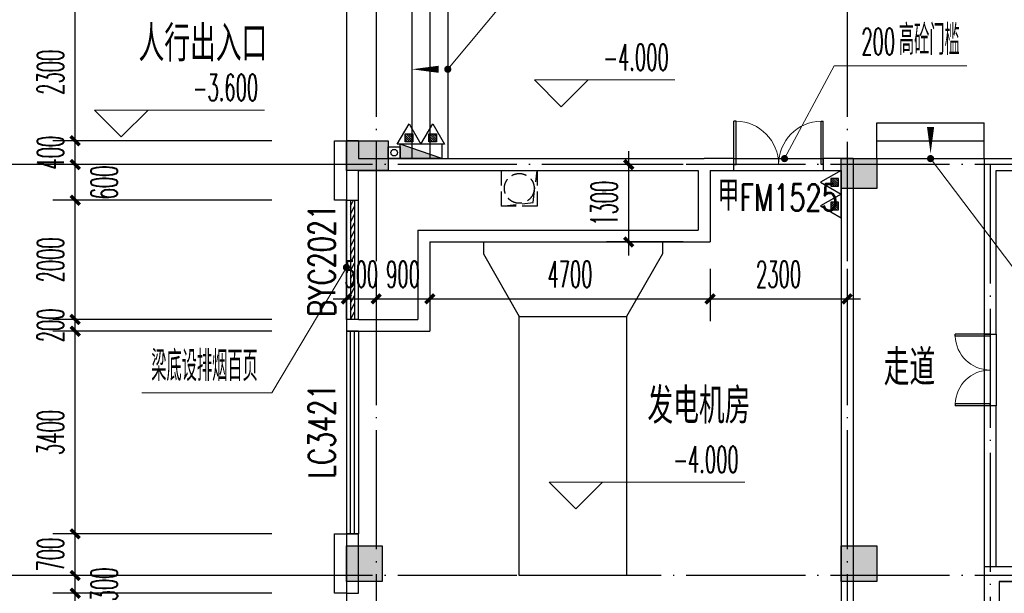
# Model space of a CAD drawing. Extents: x 1779708 to 7299578, y -1121471 to 88434.
# Tile 68 of 100: x 4191436 to 4207954, y -942943 to -933310. Entities that reach past the tile are written whole.
import ezdxf

# ---------------------------------------------------------------- set-up
doc = ezdxf.new("R2010")
doc.units = 0
doc.header["$LTSCALE"] = 1000
doc.header["$MEASUREMENT"] = 0
doc.linetypes.add('DASH', pattern=[0.35, 0.25, -0.1])
doc.linetypes.add('DOTE', pattern=[2.42, 2, -0.2, 0.02, -0.2])
doc.layers.get('0').update_dxf_attribs({"linetype": 'CONTINUOUS'})
doc.layers.get('Defpoints').update_dxf_attribs({"linetype": 'CONTINUOUS'})
for name, color, linetype in [('11111111111111111111111111111', 50, 'DASH'), ('AXIS', 3, 'CONTINUOUS'), ('DIM_SYMB', 3, 'CONTINUOUS'), ('DIM_污水', 3, 'CONTINUOUS'), ('DOTE', 1, 'DOTE'), ('EQUIP_灭火器', 7, 'CONTINUOUS'), ('P_PS_DIM', 1, 'CONTINUOUS'), ('PUB_DIM', 3, 'CONTINUOUS'), ('PUB_TEXT', 7, 'CONTINUOUS'), ('road', 4, 'CONTINUOUS'), ('SPACE', 7, 'CONTINUOUS'), ('STAIR', 2, 'CONTINUOUS'), ('WALL', 255, 'CONTINUOUS'), ('WINDOW', 2, 'CONTINUOUS'), ('WINDOW_TEXT', 7, 'CONTINUOUS'), ('可见线', 6, 'CONTINUOUS'), ('墙柱', 2, 'CONTINUOUS')]:
    doc.layers.add(name, color=color, linetype=linetype)
doc.layers.add('DIM_ELEV', color=3, linetype='CONTINUOUS', lineweight=13)
doc.styles.add('_TCH_DIM', font='SIMPLEX.shx', dxfattribs={"width": 0.7, "bigfont": 'GBCBIG.shx'})
doc.styles.add('_TCH_DIM_T3', font='SIMPLEX.shx', dxfattribs={"width": 0.494118, "bigfont": 'GBCBIG.shx'})
doc.styles.add('_TCH_SPACE', font='SIMPLEX', dxfattribs={"height": 5, "bigfont": 'GBCBIG'})
doc.styles.add('_TCH_WINDOW', font='SIMPLEX', dxfattribs={"height": 3.5, "bigfont": 'GBCBIG'})
doc.dimstyles.new('_TCH_ARCH&&150', dxfattribs={"dimtxt": 446.25, "dimasz": 150, "dimexe": 375, "dimexo": 450, "dimgap": 189.375, "dimtad": 1, "dimdec": 0, "dimzin": 0, "dimdsep": 46, "dimtxsty": '_TCH_DIM_T3', "dimblk": 'ARCHTICK', "dimcen": 0.09, "dimdle": 225, "dimclrt": 7, "dimazin": 2, "dimtfac": 1, "dimtdec": 0, "dimtix": 1, "dimtmove": 2, "dimatfit": 3, "dimfxl": 250, "dimtolj": 1, "dimtzin": 0, "dimarcsym": 0})

# ---------------------------------------------------------------- blocks, each defined once
blk = doc.blocks.new('$TwtSys$00000545')
h = blk.add_hatch()
h.set_pattern_fill('ANSI31', color=256, scale=200, angle=180, style=0)
h.set_pattern_definition([(225, (199409.273, 63921.482), (17.6776695, -17.6776695), [])])
h.paths.add_polyline_path([(65, 174), (-65, 174), (-65, 44), (65, 44)])
for p, q in [((0, 344), (-198, 0)), ((198, 0), (0, 344)), ((-198, 0), (198, 0))]:
    blk.add_line(p, q)
blk.add_lwpolyline([(65, 174), (-65, 174), (-65, 44), (65, 44)], close=True)
blk = doc.blocks.new('a1')
at = {"layer": '11111111111111111111111111111'}
for p, q in [((59122, 49136), (59122, 48936)), ((59322, 49136), (59122, 49136)), ((59322, 48936), (59322, 49136)), ((59122, 48936), (59322, 48936))]:
    blk.add_line(p, q, dxfattribs=at)
blk = doc.blocks.new('_ArchTick')
at = {"color": 0, "linetype": 'ByBlock', "const_width": 0.4}
blk.add_lwpolyline([(-0.5, -0.5), (0.5, 0.5)], dxfattribs=at)
blk = doc.blocks.new('*D4549')
at = {"layer": 'AXIS', "color": 0, "lineweight": -2, "transparency": 16777216}
for p, q in [((4189967, -1061068), (4189967, -922618)), ((4194467, -922843), (4189592, -922843)), ((4194467, -1060843), (4189592, -1060843))]:
    blk.add_line(p, q, dxfattribs=at)
at = {"layer": 'Defpoints', "color": 0, "transparency": 16777216}
for p in [(4189967, -922843), (4194917, -922843), (4194917, -1060843)]:
    blk.add_point(p, dxfattribs=at)
at = {"layer": 'AXIS', "color": 0, "lineweight": -2, "transparency": 16777216, "xscale": 150, "yscale": 150, "zscale": 150}
for p, rotation in [((4189967, -922843), 90), ((4189967, -1060843), 270)]:
    blk.add_blockref('_ArchTick', p, dxfattribs=dict(at, rotation=rotation))
at = {"layer": 'AXIS', "color": 7, "transparency": 16777216, "insert": (4189555, -991843), "char_height": 446.2, "attachment_point": 5, "rotation": 90, "style": '_TCH_DIM_T3'}
blk.add_mtext('\\A1;138000', dxfattribs=at)
blk = doc.blocks.new('*D4569')
at = {"layer": 'AXIS', "color": 0, "lineweight": -2, "transparency": 16777216}
for p, q in [((4191167, -949168), (4191167, -942418)), ((4194467, -942643), (4190792, -942643)), ((4194467, -948943), (4190792, -948943))]:
    blk.add_line(p, q, dxfattribs=at)
at = {"layer": 'Defpoints', "color": 0, "transparency": 16777216}
for p in [(4191167, -942643), (4194917, -942643), (4194917, -948943)]:
    blk.add_point(p, dxfattribs=at)
at = {"layer": 'AXIS', "color": 0, "lineweight": -2, "transparency": 16777216, "xscale": 150, "yscale": 150, "zscale": 150}
for p, rotation in [((4191167, -942643), 90), ((4191167, -948943), 270)]:
    blk.add_blockref('_ArchTick', p, dxfattribs=dict(at, rotation=rotation))
at = {"layer": 'AXIS', "color": 7, "transparency": 16777216, "insert": (4190755, -945793), "char_height": 446.2, "attachment_point": 5, "rotation": 90, "style": '_TCH_DIM_T3'}
blk.add_mtext('\\A1;6300', dxfattribs=at)
blk = doc.blocks.new('*D4570')
at = {"layer": 'AXIS', "color": 0, "lineweight": -2, "transparency": 16777216}
for p, q in [((4191167, -942868), (4191167, -935518)), ((4194467, -935743), (4190792, -935743)), ((4194467, -942643), (4190792, -942643))]:
    blk.add_line(p, q, dxfattribs=at)
at = {"layer": 'Defpoints', "color": 0, "transparency": 16777216}
for p in [(4191167, -935743), (4194917, -935743), (4194917, -942643)]:
    blk.add_point(p, dxfattribs=at)
at = {"layer": 'AXIS', "color": 0, "lineweight": -2, "transparency": 16777216, "xscale": 150, "yscale": 150, "zscale": 150}
for p, rotation in [((4191167, -935743), 90), ((4191167, -942643), 270)]:
    blk.add_blockref('_ArchTick', p, dxfattribs=dict(at, rotation=rotation))
at = {"layer": 'AXIS', "color": 7, "transparency": 16777216, "insert": (4190755, -939193), "char_height": 446.2, "attachment_point": 5, "rotation": 90, "style": '_TCH_DIM_T3'}
blk.add_mtext('\\A1;6900', dxfattribs=at)
blk = doc.blocks.new('*D4571')
at = {"layer": 'AXIS', "color": 0, "lineweight": -2, "transparency": 16777216}
for p, q in [((4191167, -935968), (4191167, -932318)), ((4194467, -932543), (4190792, -932543)), ((4194467, -935743), (4190792, -935743))]:
    blk.add_line(p, q, dxfattribs=at)
at = {"layer": 'Defpoints', "color": 0, "transparency": 16777216}
for p in [(4191167, -932543), (4194917, -932543), (4194917, -935743)]:
    blk.add_point(p, dxfattribs=at)
at = {"layer": 'AXIS', "color": 0, "lineweight": -2, "transparency": 16777216, "xscale": 150, "yscale": 150, "zscale": 150}
for p, rotation in [((4191167, -932543), 90), ((4191167, -935743), 270)]:
    blk.add_blockref('_ArchTick', p, dxfattribs=dict(at, rotation=rotation))
at = {"layer": 'AXIS', "color": 7, "transparency": 16777216, "insert": (4190755, -934143), "char_height": 446.2, "attachment_point": 5, "rotation": 90, "style": '_TCH_DIM_T3'}
blk.add_mtext('\\A1;3200', dxfattribs=at)
blk = doc.blocks.new('$WINLIB2D$00000039')
at = {"color": 0}
for p, q in [((0.5, 0.5), (-0.5, 0.5)), ((-0.5, 0.1667), (0.5, 0.1667)), ((-0.3839, -0.1667), (-0.448, 0.1667)), ((-0.3159, -0.1667), (-0.38, 0.1667)), ((-0.2479, -0.1667), (-0.312, 0.1667)), ((-0.1799, -0.1667), (-0.244, 0.1667)), ((-0.1119, -0.1667), (-0.176, 0.1667)), ((-0.0439, -0.1667), (-0.108, 0.1667)), ((0.0241, -0.1667), (-0.04, 0.1667)), ((0.0921, -0.1667), (0.028, 0.1667)), ((0.16, -0.1667), (0.0959, 0.1667)), ((0.228, -0.1667), (0.1639, 0.1667)), ((0.296, -0.1667), (0.2319, 0.1667)), ((0.364, -0.1667), (0.2999, 0.1667)), ((0.432, -0.1667), (0.3679, 0.1667)), ((0.5, -0.1667), (0.4359, 0.1667)), ((-0.4519, -0.1667), (-0.5, 0.0836)), ((-0.5, -0.1667), (0.5, -0.1667)), ((0.5, -0.5), (-0.5, -0.5))]:
    blk.add_line(p, q, dxfattribs=at)
blk = doc.blocks.new('$DorLib2D$00000002')
for p, q in [((-0.5, 0), (-0.5, 0.4875)), ((-0.475, 0.4875), (-0.5, 0.4875)), ((-0.475, 0), (-0.475, 0.4875)), ((0.475, 0), (0.475, 0.4875)), ((0.475, 0.4875), (0.5, 0.4875)), ((0.5, 0), (0.5, 0.4875)), ((-0.5, 0), (-0.475, 0)), ((0.5, 0), (0.475, 0))]:
    blk.add_line(p, q)
at = {"lineweight": 13}
for centre, start, end in [((-0.4875, 0), 0, 88.53072), ((0.4875, 0), 91.46928, 180)]:
    blk.add_arc(centre, 0.4875, start, end, dxfattribs=at)
blk = doc.blocks.new('$WINLIB2D$00000001')
at = {"color": 0}
for points in [[(-0.5, 0.5), (-0.5, -0.5)], [(-0.5, 0.5), (0.5, 0.5)], [(0.5, -0.5), (0.5, 0.5)], [(0.5, 0.1667), (-0.5, 0.1667)], [(0.5, -0.1667), (-0.5, -0.1667)], [(-0.5, -0.5), (0.5, -0.5)]]:
    blk.add_lwpolyline(points, dxfattribs=at)

msp = doc.modelspace()

# ---------------------------------------------------------------- hatches: boundary and pattern name
at = {"layer": '墙柱'}
h = msp.add_hatch(color=256, dxfattribs=at)
h.paths.add_polyline_path([(4196917.1, -1041543.3), (4197517.1, -1041543.3), (4197517.1, -1040943.3), (4196917.1, -1040943.3)])
h.paths.add_polyline_path([(4197417.1, -1028493.3), (4197917.1, -1028493.3), (4197917.1, -1028993.3), (4197417.1, -1028993.3)])
h.paths.add_polyline_path([(4196917.1, -1023143.3), (4197917.1, -1023143.3), (4197917.1, -1022643.3), (4196917.1, -1022643.3)])
h.paths.add_polyline_path([(4213517.1, -1009843.3), (4214017.1, -1009843.3), (4214017.1, -1010343.3), (4213517.1, -1010343.3)])
h.paths.add_polyline_path([(4209817.1, -1015993.3), (4210417.1, -1015993.3), (4210417.1, -1016693.3), (4209817.1, -1016693.3)])
h.paths.add_polyline_path([(4213417.1, -1048043.3), (4214017.1, -1048043.3), (4214017.1, -1047443.3), (4213417.1, -1047443.3)])
h.paths.add_polyline_path([(4209817.1, -1029093.3), (4210417.1, -1029093.3), (4210417.1, -1028393.3), (4209817.1, -1028393.3)])
h.paths.add_polyline_path([(4209917.1, -1009843.3), (4210417.1, -1009843.3), (4210417.1, -1010343.3), (4209917.1, -1010343.3)])
h.paths.add_polyline_path([(4196917.1, -1016093.3), (4197917.1, -1016093.3), (4197917.1, -1016593.3), (4196917.1, -1016593.3)])
h.paths.add_polyline_path([(4205217.1, -1048043.3), (4205817.1, -1048043.3), (4205817.1, -1047543.3), (4205217.1, -1047543.3)])
h.paths.add_polyline_path([(4209817.1, -1023343.3), (4210417.1, -1023343.3), (4210417.1, -1022643.3), (4209817.1, -1022643.3)])
h.paths.add_polyline_path([(4213417.1, -1034843.3), (4214017.1, -1034843.3), (4214017.1, -1034243.3), (4213417.1, -1034243.3)])
h.paths.add_polyline_path([(4205017.1, -1034843.3), (4205617.1, -1034843.3), (4205617.1, -1034243.3), (4205017.1, -1034243.3)])
h.paths.add_polyline_path([(4196917.1, -1034843.3), (4197917.1, -1034843.3), (4197917.1, -1034343.3), (4196917.1, -1034343.3)])
h.paths.add_polyline_path([(4213317.1, -1041543.3), (4214017.1, -1041543.3), (4214017.1, -1040943.3), (4213317.1, -1040943.3)])
h.paths.add_polyline_path([(4205217.1, -1041543.3), (4205817.1, -1041543.3), (4205817.1, -1040943.3), (4205217.1, -1040943.3)])
h.paths.add_polyline_path([(4213417.1, -1019043.3), (4214017.1, -1019043.3), (4214017.1, -1019643.3), (4213417.1, -1019643.3)])
h.paths.add_polyline_path([(4196917.1, -1009843.3), (4197917.1, -1009843.3), (4197917.1, -1010343.3), (4196917.1, -1010343.3)])
h.paths.add_polyline_path([(4196917.1, -1048343.3), (4197617.1, -1048343.3), (4197617.1, -1047843.3), (4196917.1, -1047843.3)])
h.paths.add_polyline_path([(4196917.1, -1051543.3), (4197617.1, -1051543.3), (4197617.1, -1051043.3), (4196917.1, -1051043.3)])
h.paths.add_polyline_path([(4204967.1, -1051643.3), (4205667.1, -1051643.3), (4205667.1, -1051043.3), (4204967.1, -1051043.3)])
h.paths.add_polyline_path([(4213417.1, -1051643.3), (4214017.1, -1051643.3), (4214017.1, -1051043.3), (4213417.1, -1051043.3)])
h.paths.add_polyline_path([(4213417.1, -1060843.3), (4214017.1, -1060843.3), (4214017.1, -1060343.3), (4213417.1, -1060343.3)])
h.paths.add_polyline_path([(4204967.1, -1060843.3), (4205667.1, -1060843.3), (4205667.1, -1060343.3), (4204967.1, -1060343.3)])
h.paths.add_polyline_path([(4196917.1, -1060843.3), (4197417.1, -1060843.3), (4197417.1, -1060343.3), (4196917.1, -1060343.3)])
h.paths.add_polyline_path([(4196917.1, -942143.3), (4197517.1, -942143.3), (4197517.1, -942743.3), (4196917.1, -942743.3)])
h.paths.add_polyline_path([(4197417.1, -955193.3), (4197917.1, -955193.3), (4197917.1, -954693.3), (4197417.1, -954693.3)])
h.paths.add_polyline_path([(4196917.1, -960543.3), (4197917.1, -960543.3), (4197917.1, -961043.3), (4196917.1, -961043.3)])
h.paths.add_polyline_path([(4213517.1, -973843.3), (4214017.1, -973843.3), (4214017.1, -973343.3), (4213517.1, -973343.3)])
h.paths.add_polyline_path([(4209817.1, -967693.3), (4210417.1, -967693.3), (4210417.1, -966993.3), (4209817.1, -966993.3)])
h.paths.add_polyline_path([(4213417.1, -935643.3), (4214017.1, -935643.3), (4214017.1, -936243.3), (4213417.1, -936243.3)])
h.paths.add_polyline_path([(4209817.1, -954593.3), (4210417.1, -954593.3), (4210417.1, -955293.3), (4209817.1, -955293.3)])
h.paths.add_polyline_path([(4209917.1, -973843.3), (4210417.1, -973843.3), (4210417.1, -973343.3), (4209917.1, -973343.3)])
h.paths.add_polyline_path([(4196917.1, -967593.3), (4197917.1, -967593.3), (4197917.1, -967093.3), (4196917.1, -967093.3)])
h.paths.add_polyline_path([(4205217.1, -935643.3), (4205817.1, -935643.3), (4205817.1, -936143.3), (4205217.1, -936143.3)])
h.paths.add_polyline_path([(4209817.1, -960343.3), (4210417.1, -960343.3), (4210417.1, -961043.3), (4209817.1, -961043.3)])
h.paths.add_polyline_path([(4213417.1, -948843.3), (4214017.1, -948843.3), (4214017.1, -949443.3), (4213417.1, -949443.3)])
h.paths.add_polyline_path([(4205017.1, -948843.3), (4205617.1, -948843.3), (4205617.1, -949443.3), (4205017.1, -949443.3)])
h.paths.add_polyline_path([(4196917.1, -948843.3), (4197917.1, -948843.3), (4197917.1, -949343.3), (4196917.1, -949343.3)])
h.paths.add_polyline_path([(4213317.1, -942143.3), (4214017.1, -942143.3), (4214017.1, -942743.3), (4213317.1, -942743.3)])
h.paths.add_polyline_path([(4205217.1, -942143.3), (4205817.1, -942143.3), (4205817.1, -942743.3), (4205217.1, -942743.3)])
h.paths.add_polyline_path([(4213417.1, -964643.3), (4214017.1, -964643.3), (4214017.1, -964043.3), (4213417.1, -964043.3)])
h.paths.add_polyline_path([(4196917.1, -973843.3), (4197917.1, -973843.3), (4197917.1, -973343.3), (4196917.1, -973343.3)])
h.paths.add_polyline_path([(4196917.1, -935343.3), (4197617.1, -935343.3), (4197617.1, -935843.3), (4196917.1, -935843.3)])
h.paths.add_polyline_path([(4196917.1, -932143.3), (4197617.1, -932143.3), (4197617.1, -932643.3), (4196917.1, -932643.3)])
h.paths.add_polyline_path([(4204967.1, -932043.3), (4205667.1, -932043.3), (4205667.1, -932643.3), (4204967.1, -932643.3)])
h.paths.add_polyline_path([(4213417.1, -932043.3), (4214017.1, -932043.3), (4214017.1, -932643.3), (4213417.1, -932643.3)])
h.paths.add_polyline_path([(4213417.1, -922843.3), (4214017.1, -922843.3), (4214017.1, -923343.3), (4213417.1, -923343.3)])
h.paths.add_polyline_path([(4204967.1, -922843.3), (4205667.1, -922843.3), (4205667.1, -923343.3), (4204967.1, -923343.3)])
h.paths.add_polyline_path([(4196917.1, -922843.3), (4197417.1, -922843.3), (4197417.1, -923343.3), (4196917.1, -923343.3)])

# ---------------------------------------------------------------- linework, layer by layer
at = {"color": 1}
for p, q in [((4198517.1, -935403.3), (4197817.1, -935403.3)), ((4197817.1, -935643.3), (4197817.1, -935403.3)), ((4198517.1, -935643.3), (4197817.1, -935403.3)), ((4198517.1, -935403.3), (4198517.1, -935643.3)), ((4198517.1, -935643.3), (4197817.1, -935643.3))]:
    msp.add_line(p, q, dxfattribs=at)
msp.add_solid([(4197817.1, -935643.3), (4197817.1, -935403.3), (4198517.1, -935643.3)], dxfattribs=at)
at = {"layer": 'AXIS'}
for p, q in [((4194917.1, -935743.3), (4188917.1, -935743.3)), ((4194917.1, -942643.3), (4188917.1, -942643.3))]:
    msp.add_line(p, q, dxfattribs=at)
at = {"layer": 'DIM_ELEV'}
for p, q in [((4198617.1, -934143.3), (4201239, -930986.6)), ((4204267.1, -935643.3), (4205097.9, -934086.9)), ((4205097.9, -934086.9), (4207324.2, -934086.9)), ((4200521.6, -934772.8), (4200071.6, -934322.8)), ((4200071.6, -934322.8), (4202427.4, -934322.8)), ((4200521.6, -934772.8), (4200971.6, -934322.8)), ((4193140.8, -935279.2), (4192690.8, -934829.2)), ((4192690.8, -934829.2), (4195540.8, -934829.2)), ((4193140.8, -935279.2), (4193590.8, -934829.2)), ((4206717.1, -935643.3), (4208094.2, -937466.5)), ((4196917.1, -937469.9), (4195668.3, -939575.9)), ((4195668.3, -939575.9), (4193486.1, -939575.9)), ((4200765.8, -941524.4), (4200315.8, -941074.4)), ((4200315.8, -941074.4), (4203601, -941074.4)), ((4200765.8, -941524.4), (4201215.8, -941074.4))]:
    msp.add_line(p, q, dxfattribs=at)
at = {"layer": 'DIM_ELEV', "const_width": 60}
for points in [[(4198597.9, -934166.4, 1), (4198636.3, -934120.2, 1)], [(4204253, -935669.8, 1), (4204281.2, -935616.8, 1)], [(4206699, -935619.4, 1), (4206735.2, -935667.3, 1)], [(4196932.4, -937444.1, 1), (4196901.8, -937495.7, 1)]]:
    msp.add_lwpolyline(points, format="xyb", close=True, dxfattribs=at)
at = {"layer": 'DIM_SYMB'}
for points in [[(4199007.8, -934143.3, 0, 0, 0), (4198017.1, -934143.3, 0, 120, 0), (4198467.1, -934143.3, 0, 0, 0)], [(4206717.1, -934353.9, 0, 0, 0), (4206717.1, -935563.3, 0, 120, 0), (4206717.1, -935113.3, 0, 0, 0)]]:
    msp.add_lwpolyline(points, format="xyseb", dxfattribs=at)
at = {"layer": 'DIM_污水', "color": 1}
msp.add_circle((4197717.1, -935543.3), 55, dxfattribs=at)
at = {"layer": 'DOTE'}
for p, q in [((4196917.1, -920843.3), (4196917.1, -1062843.3)), ((4197417.1, -920843.3), (4197417.1, -1062843.3)), ((4205317.1, -920843.3), (4205317.1, -1062843.3)), ((4216717.1, -935743.3), (4194917.1, -935743.3)), ((4207717.1, -935743.3), (4207717.1, -951743.3)), ((4216717.1, -942643.3), (4194917.1, -942643.3))]:
    msp.add_line(p, q, dxfattribs=at)
at = {"layer": 'road'}
for p, q in [((4199217.1, -937043.3), (4199217.1, -937243.3)), ((4202217.1, -937043.3), (4202217.1, -937243.3)), ((4199217.1, -937243.3), (4199817.1, -938293.3)), ((4202217.1, -937243.3), (4201617.1, -938293.3))]:
    msp.add_line(p, q, dxfattribs=at)
msp.add_lwpolyline([(4199817.1, -938293.3), (4201617.1, -938293.3), (4201617.1, -942643.3), (4199817.1, -942643.3)], close=True, dxfattribs=at)
at = {"layer": 'STAIR'}
for p, q in [((4198017.1, -932643.3), (4198017.1, -935643.3)), ((4198317.1, -932643.3), (4198317.1, -935643.3)), ((4198617.1, -932643.3), (4198617.1, -935643.3)), ((4196917.1, -933043.3), (4196917.1, -935343.3)), ((4205817.1, -935043.3), (4207617.1, -935043.3)), ((4205817.1, -935643.3), (4205817.1, -935043.3)), ((4207617.1, -935643.3), (4207617.1, -935043.3)), ((4205817.1, -935343.3), (4207617.1, -935343.3)), ((4205817.1, -935643.3), (4207617.1, -935643.3))]:
    msp.add_line(p, q, dxfattribs=at)
at = {"layer": 'WALL'}
for p, q in [((4196917.1, -935343.3), (4196917.1, -935743.3)), ((4197117.1, -935343.3), (4196917.1, -935343.3)), ((4197117.1, -935343.3), (4197117.1, -935643.3)), ((4197117.1, -935643.3), (4202917.1, -935643.3)), ((4203417.1, -935643.3), (4202917.1, -935643.3)), ((4203417.1, -935843.3), (4203417.1, -935643.3)), ((4205417.1, -935643.3), (4204917.1, -935643.3)), ((4204917.1, -935643.3), (4204917.1, -935843.3)), ((4205417.1, -935643.3), (4205417.1, -946543.3)), ((4207617.1, -935643.3), (4213517.1, -935643.3)), ((4207617.1, -935643.3), (4207617.1, -938593.3)), ((4196917.1, -935743.3), (4196917.1, -936343.3)), ((4197117.1, -936343.3), (4197117.1, -935843.3)), ((4197117.1, -935843.3), (4202817.1, -935843.3)), ((4202817.1, -935843.3), (4202817.1, -936843.3)), ((4203017.1, -935843.3), (4203017.1, -937043.3)), ((4203017.1, -935843.3), (4203417.1, -935843.3)), ((4204917.1, -935843.3), (4205217.1, -935843.3)), ((4205217.1, -935843.3), (4205217.1, -946443.3)), ((4207817.1, -935843.3), (4213517.1, -935843.3)), ((4207817.1, -938593.3), (4207817.1, -935843.3)), ((4196917.1, -936343.3), (4197117.1, -936343.3)), ((4198117.1, -936843.3), (4198117.1, -938343.3)), ((4198117.1, -936843.3), (4202817.1, -936843.3)), ((4198317.1, -937043.3), (4198317.1, -938543.3)), ((4198317.1, -937043.3), (4203017.1, -937043.3)), ((4197117.1, -938343.3), (4196917.1, -938343.3)), ((4196917.1, -938343.3), (4196917.1, -938443.3)), ((4197117.1, -938343.3), (4198117.1, -938343.3)), ((4196917.1, -938443.3), (4196917.1, -938543.3)), ((4196917.1, -938543.3), (4197117.1, -938543.3)), ((4197117.1, -938543.3), (4198317.1, -938543.3)), ((4207617.1, -938593.3), (4207817.1, -938593.3)), ((4207817.1, -939793.3), (4207617.1, -939793.3)), ((4207617.1, -939793.3), (4207617.1, -942493.3)), ((4207817.1, -942493.3), (4207817.1, -939793.3)), ((4196917.1, -941943.3), (4196917.1, -942943.3)), ((4197117.1, -941943.3), (4196917.1, -941943.3)), ((4197117.1, -942943.3), (4197117.1, -941943.3)), ((4207617.1, -942493.3), (4213517.1, -942493.3)), ((4207617.1, -942493.3), (4207617.1, -951643.3)), ((4207867.1, -942743.3), (4213517.1, -942743.3)), ((4207867.1, -942743.3), (4207867.1, -951893.3)), ((4196917.1, -942943.3), (4197117.1, -942943.3))]:
    msp.add_line(p, q, dxfattribs=at)
for points in [[(4196717.1, -935343.3), (4196917.1, -935343.3), (4196917.1, -936343.3), (4196717.1, -936343.3)], [(4196717.1, -941943.3), (4196917.1, -941943.3), (4196917.1, -942943.3), (4196717.1, -942943.3)]]:
    msp.add_lwpolyline(points, close=True, dxfattribs=at)
at = {"layer": 'WINDOW'}
for p, q in [((4203417.1, -935643.3), (4204917.1, -935643.3)), ((4203417.1, -935843.3), (4204917.1, -935843.3)), ((4207617.1, -938593.3), (4207617.1, -939793.3)), ((4207817.1, -938593.3), (4207817.1, -939793.3))]:
    msp.add_line(p, q, dxfattribs=at)
at = {"layer": '可见线', "linetype": 'DASH'}
msp.add_lwpolyline([(4199517.1, -935843.3), (4200117.1, -935843.3), (4200117.1, -936443.3), (4199517.1, -936443.3)], close=True, dxfattribs=at)
msp.add_lwpolyline([(4199517.1, -936443.3), (4200048.4, -936378.4), (4200117.1, -935843.3)], dxfattribs=at)
at = {"layer": '可见线'}
msp.add_lwpolyline([(4205467.1, -963993.3), (4213517.1, -963993.3), (4213517.1, -942743.3), (4207867.1, -942743.3), (4207867.1, -951893.3), (4205467.1, -951893.3)], close=True, dxfattribs=at)
at = {"layer": '可见线', "linetype": 'DASH'}
msp.add_circle((4199817.1, -936143.3), 250, dxfattribs=at)
at = {"layer": '墙柱'}
for points in [[(4196917.1, -935343.3), (4197617.1, -935343.3), (4197617.1, -935843.3), (4196917.1, -935843.3)], [(4205217.1, -935643.3), (4205817.1, -935643.3), (4205817.1, -936143.3), (4205217.1, -936143.3)], [(4196917.1, -942143.3), (4197517.1, -942143.3), (4197517.1, -942743.3), (4196917.1, -942743.3)], [(4205217.1, -942143.3), (4205817.1, -942143.3), (4205817.1, -942743.3), (4205217.1, -942743.3)]]:
    msp.add_lwpolyline(points, close=True, dxfattribs=at)

# ---------------------------------------------------------------- block references
at = {"layer": 'EQUIP_灭火器', "color": 6, "yscale": -1, "rotation": 180}
for p in [(4197968.7, -935403.3), (4198365.5, -935403.3)]:
    msp.add_blockref('$TwtSys$00000545', p, dxfattribs=at)
at = {"layer": 'EQUIP_灭火器', "color": 6, "xscale": -1, "yscale": -1, "rotation": 270}
for p in [(4205217.1, -936041.7), (4205217.1, -936438.5)]:
    msp.add_blockref('$TwtSys$00000545', p, dxfattribs=at)
at = {"layer": 'P_PS_DIM', "color": 1, "xscale": -1, "rotation": 270}
msp.add_blockref('a1', (4148681.5, -994765.3), dxfattribs=at)
at = {"layer": 'WINDOW', "xscale": -1500, "yscale": 1500, "zscale": -1500}
msp.add_blockref('$DorLib2D$00000002', (4204167.1, -935743.3), dxfattribs=at)
at = {"layer": 'WINDOW'}
ref = msp.add_blockref('$WINLIB2D$00000039', (4197017.1, -937343.3), dxfattribs=dict(at, xscale=2000, yscale=200, zscale=2000, rotation=269.9999999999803))
ref.add_attrib('A', 'BYC2021', (4196727.7, -938295.8), dxfattribs={"layer": 'WINDOW_TEXT', "height": 446.25, "rotation": 90, "style": '_TCH_WINDOW', "width": 0.705882})
ref = msp.add_blockref('$WINLIB2D$00000001', (4197017.1, -940243.3), dxfattribs=dict(at, xscale=3400, yscale=200, zscale=3400, rotation=269.9999999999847))
ref.add_attrib('A', 'LC3421', (4196727.7, -941015.8), dxfattribs={"layer": 'WINDOW_TEXT', "height": 446.25, "rotation": 90, "style": '_TCH_WINDOW', "width": 0.705882})
at = {"layer": 'WINDOW', "xscale": -1200, "yscale": -1200, "zscale": -1200, "rotation": 270}
msp.add_blockref('$DorLib2D$00000002', (4207717.1, -939193.3), dxfattribs=at)

# ---------------------------------------------------------------- texts
at = {"layer": 'PUB_TEXT', "color": 7, "style": '_TCH_DIM'}
for s, height, width, p in [('高砼门槛', 506.38, 0.7, (4206185.4, -933901.5)), ('200', 446.25, 0.494118, (4205555.4, -933901.5)), ('-4.000', 446.25, 0.494118, (4201227.4, -934165.3)), ('-3.600', 446.25, 0.494118, (4194340.8, -934671.7)), ('梁底设排烟百页', 506.38, 0.7, (4193643.6, -939379.3)), ('-4.000', 446.25, 0.494118, (4202401, -940916.9))]:
    msp.add_text(s, height=height, dxfattribs=dict(at, width=width)).set_placement(p)
at = {"layer": 'SPACE', "style": '_TCH_SPACE'}
for s, p in [('人行出入口', (4193429.7, -934011.4)), ('走道', (4205930.6, -939451.5)), ('发电机房', (4201966.9, -940094.1))]:
    msp.add_text(s, height=600, dxfattribs=at).set_placement(p)
at = {"layer": 'WINDOW_TEXT', "style": '_TCH_WINDOW'}
msp.add_text('甲', height=506.4, dxfattribs=at).set_placement((4203142.8, -936518.3))
at = {"layer": 'WINDOW_TEXT', "style": '_TCH_WINDOW', "width": 0.705882}
msp.add_text('FM1525', height=446.25, dxfattribs=at).set_placement((4203511.4, -936518.3))

# ---------------------------------------------------------------- dimensions: what is measured, and where the dimension line sits
at = {"layer": 'AXIS'}
for p1, p2, distance, picture, middle in [((4194917.1, -1060843.3), (4194917.1, -922843.3), 4950, '*D4549', (4189554.6, -991843.3)), ((4194917.1, -935743.3), (4194917.1, -932543.3), 3750, '*D4571', (4190754.6, -934143.3)), ((4194917.1, -942643.3), (4194917.1, -935743.3), 3750, '*D4570', (4190754.6, -939193.3)), ((4194917.1, -948943.3), (4194917.1, -942643.3), 3750, '*D4569', (4190754.6, -945793.3))]:
    dim = msp.add_aligned_dim(p1=p1, p2=p2, distance=distance, dimstyle='_TCH_ARCH&&150', dxfattribs=at)
    dim.commit()
    dim.dimension.update_dxf_attribs({"geometry": picture, "text_midpoint": middle})
for p1, p2 in [((4196117.1, -935343.3), (4196117.1, -933043.3)), ((4196117.1, -935743.3), (4196117.1, -935343.3)), ((4196117.1, -938343.3), (4196117.1, -936343.3)), ((4196117.1, -938543.3), (4196117.1, -938343.3)), ((4196117.1, -941943.3), (4196117.1, -938543.3)), ((4196117.1, -942643.3), (4196117.1, -941943.3)), ((4196117.1, -946443.3), (4196117.1, -942943.3))]:
    msp.add_aligned_dim(p1=p1, p2=p2, distance=3750, dimstyle='_TCH_ARCH&&150', dxfattribs=at).render()
for base, p1, p2, location in [((4192367.1, -935743.3), (4196117.1, -936343.3), (4196117.1, -935743.3), (4192854.6, -936043.3)), ((4192367.1, -942643.3), (4196117.1, -942943.3), (4196117.1, -942643.3), (4192854.6, -942793.3))]:
    msp.add_linear_dim(base=base, p1=p1, p2=p2, angle=90, location=location, dimstyle='_TCH_ARCH&&150', dxfattribs=at).render()
at = {"layer": 'PUB_DIM'}
for p1, p2, distance in [((4203017.1, -937043.3), (4203017.1, -935743.3), 1363.7), ((4196917.1, -937043.3), (4197417.1, -937043.3), -955.3), ((4197417.1, -937043.3), (4198317.1, -937043.3), -955.3), ((4198317.1, -937043.3), (4203017.1, -937043.3), -955.3), ((4203017.1, -937043.3), (4205317.1, -937043.3), -955.3)]:
    msp.add_aligned_dim(p1=p1, p2=p2, distance=distance, dimstyle='_TCH_ARCH&&150', dxfattribs=at).render()

doc.saveas('drawing.dxf')
